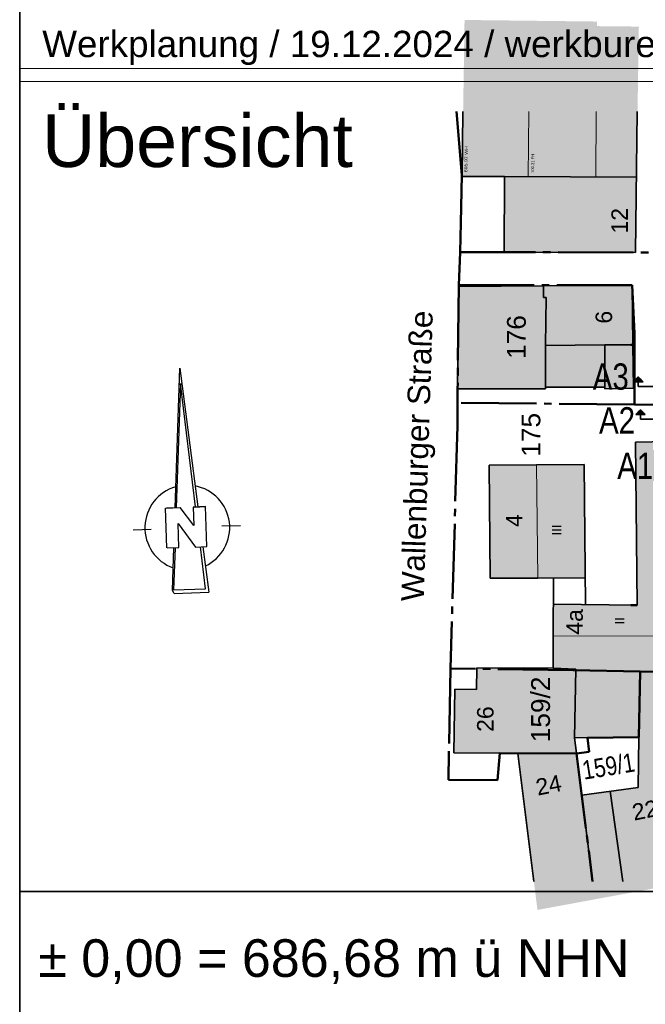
# Model space of a CAD drawing. Header units: metres. Extents: x 0 to 119, y 1 to 83.
# Tile 22 of 29: x 100.49 to 108.8, y 35.18 to 48.27. Entities that reach past the tile are written whole.
import ezdxf

# ---------------------------------------------------------------- set-up
doc = ezdxf.new("R2010")
doc.units = ezdxf.units.M
doc.linetypes.add('ACHSE3', pattern=[1.25, 1, -0.1, 0.05, -0.1])
doc.linetypes.add('DURCHG', pattern=[0])
doc.layers.add('SCHNPF', color=7, linetype='Continuous')
doc.layers.add('Schriftfeld', color=7, linetype='Continuous')
doc.styles.add('Arial', font='arial.ttf')

msp = doc.modelspace()

# ---------------------------------------------------------------- hatches: boundary and pattern name
at = {"layer": 'Schriftfeld'}
for points in [[(108.716, 48.174), (108.158, 48.18), (108.16, 48.241), (106.4, 48.262), (106.368, 46.182), (108.685, 46.17), (108.716, 48.174)], [(108.673, 45.169), (106.927, 45.177), (106.931, 46.179), (108.685, 46.17), (108.673, 45.169)], [(108.626, 44.738), (106.326, 44.719), (106.308, 43.36), (107.476, 43.359), (107.477, 43.379), (108.264, 43.378), (108.264, 43.357), (108.647, 43.367), (108.626, 44.738)], [(109.36, 42.663), (108.67, 42.647), (108.695, 40.48), (107.581, 40.494), (107.576, 39.645), (107.878, 39.632), (107.878, 39.614), (109.322, 39.593), (109.36, 42.663)], [(107.989, 42.35), (106.726, 42.344), (106.739, 40.841), (108.003, 40.844), (107.989, 42.35)], [(107.878, 39.614), (106.563, 39.648), (106.557, 39.36), (106.271, 39.364), (106.257, 38.52), (107.887, 38.516), (107.863, 38.718), (107.878, 39.614)], [(108.716, 38.725), (107.863, 38.718), (107.878, 39.614), (108.732, 39.601), (108.716, 38.725)], [(109.322, 39.593), (108.732, 39.601), (108.709, 38.057), (107.957, 37.957), (108.132, 36.571), (109.116, 36.753), (109.112, 36.774), (109.483, 36.835), (109.309, 38.108), (109.322, 39.593)], [(107.887, 38.516), (107.106, 38.509), (107.369, 36.43), (108.132, 36.571), (107.887, 38.516)]]:
    msp.add_hatch(color=7, dxfattribs=at).paths.add_polyline_path(points)

# ---------------------------------------------------------------- linework, layer by layer
at = {"layer": 'SCHNPF', "color": 7, "linetype": 'DURCHG', "lineweight": 35}
for p, q in [((108.709, 43.516), (108.647, 43.453)), ((108.655, 43.461), (108.764, 43.461)), ((108.656, 43.463), (108.762, 43.463)), ((108.658, 43.465), (108.76, 43.465)), ((108.66, 43.466), (108.759, 43.466)), ((108.662, 43.468), (108.757, 43.468)), ((108.664, 43.47), (108.755, 43.47)), ((108.666, 43.472), (108.753, 43.472)), ((108.668, 43.474), (108.751, 43.474)), ((108.67, 43.476), (108.749, 43.476)), ((108.672, 43.478), (108.747, 43.478)), ((108.673, 43.48), (108.745, 43.48)), ((108.675, 43.482), (108.743, 43.482)), ((108.677, 43.483), (108.742, 43.483)), ((108.679, 43.485), (108.74, 43.485)), ((108.681, 43.487), (108.738, 43.487)), ((108.683, 43.489), (108.736, 43.489)), ((108.685, 43.491), (108.734, 43.491)), ((108.687, 43.493), (108.732, 43.493)), ((108.689, 43.495), (108.73, 43.495)), ((108.691, 43.497), (108.728, 43.497)), ((108.692, 43.499), (108.726, 43.499)), ((108.694, 43.501), (108.725, 43.501)), ((108.696, 43.502), (108.723, 43.502)), ((108.698, 43.504), (108.721, 43.504)), ((108.7, 43.506), (108.719, 43.506)), ((108.702, 43.508), (108.717, 43.508)), ((108.704, 43.51), (108.715, 43.51)), ((108.706, 43.512), (108.713, 43.512)), ((108.708, 43.514), (108.711, 43.514)), ((108.709, 43.391), (108.709, 43.516)), ((108.772, 43.453), (108.709, 43.516)), ((108.647, 43.453), (108.772, 43.453)), ((108.649, 43.455), (108.77, 43.455)), ((108.651, 43.457), (108.768, 43.457)), ((108.653, 43.459), (108.766, 43.459)), ((111.658, 43.391), (108.709, 43.391)), ((108.738, 43.08), (108.675, 43.017)), ((108.726, 43.068), (108.749, 43.068)), ((108.728, 43.07), (108.747, 43.07)), ((108.73, 43.072), (108.745, 43.072)), ((108.732, 43.074), (108.743, 43.074)), ((108.734, 43.076), (108.741, 43.076)), ((108.736, 43.078), (108.74, 43.078)), ((108.738, 42.955), (108.738, 43.08)), ((108.8, 43.017), (108.738, 43.08)), ((108.675, 43.017), (108.8, 43.017)), ((108.677, 43.019), (108.798, 43.019)), ((108.679, 43.021), (108.796, 43.021)), ((108.681, 43.023), (108.794, 43.023)), ((108.683, 43.025), (108.793, 43.025)), ((108.685, 43.027), (108.791, 43.027)), ((108.687, 43.028), (108.789, 43.028)), ((108.688, 43.03), (108.787, 43.03)), ((108.69, 43.032), (108.785, 43.032)), ((108.692, 43.034), (108.783, 43.034)), ((108.694, 43.036), (108.781, 43.036)), ((108.696, 43.038), (108.779, 43.038)), ((108.698, 43.04), (108.777, 43.04)), ((108.7, 43.042), (108.775, 43.042)), ((108.702, 43.044), (108.774, 43.044)), ((108.704, 43.046), (108.772, 43.046)), ((108.706, 43.047), (108.77, 43.047)), ((108.707, 43.049), (108.768, 43.049)), ((108.709, 43.051), (108.766, 43.051)), ((108.711, 43.053), (108.764, 43.053)), ((108.713, 43.055), (108.762, 43.055)), ((108.715, 43.057), (108.76, 43.057)), ((108.717, 43.059), (108.758, 43.059)), ((108.719, 43.061), (108.757, 43.061)), ((108.721, 43.063), (108.755, 43.063)), ((108.723, 43.064), (108.753, 43.064)), ((108.724, 43.066), (108.751, 43.066)), ((111.865, 42.955), (108.738, 42.955))]:
    msp.add_line(p, q, dxfattribs=at)
at = {"layer": 'Schriftfeld', "color": 7, "linetype": 'DURCHG', "lineweight": 35}
for p, q in [((100.489, 0.544), (100.489, 83.283)), ((106.378, 47.044), (106.368, 46.182)), ((108.673, 45.169), (108.695, 47.044)), ((106.368, 46.182), (106.931, 46.179)), ((106.931, 46.179), (106.927, 45.177)), ((108.685, 46.17), (106.931, 46.179)), ((106.927, 45.177), (108.673, 45.169)), ((106.326, 44.719), (106.308, 43.36)), ((107.45, 44.729), (106.326, 44.719)), ((107.45, 44.729), (107.449, 44.574)), ((108.626, 44.738), (107.45, 44.729)), ((108.638, 43.945), (108.626, 44.738)), ((107.449, 44.574), (107.483, 44.572)), ((107.483, 44.572), (107.477, 43.932)), ((108.264, 43.941), (107.477, 43.932)), ((107.477, 43.932), (107.477, 43.359)), ((108.638, 43.945), (108.264, 43.941)), ((108.264, 43.941), (108.264, 43.378)), ((108.647, 43.367), (108.638, 43.945)), ((106.308, 43.36), (107.477, 43.359)), ((107.477, 43.379), (108.264, 43.378)), ((108.264, 43.378), (108.264, 43.357)), ((108.264, 43.357), (108.647, 43.367)), ((109.36, 42.663), (108.67, 42.647)), ((108.67, 42.647), (108.695, 40.48)), ((107.357, 42.347), (106.726, 42.344)), ((106.726, 42.344), (106.739, 40.841)), ((107.989, 42.35), (107.357, 42.347)), ((108.007, 40.489), (107.989, 42.35)), ((106.739, 40.841), (107.372, 40.842)), ((108.003, 40.844), (107.372, 40.839)), ((107.584, 40.841), (107.579, 40.069)), ((108.695, 40.48), (107.581, 40.494)), ((107.579, 40.069), (107.576, 39.645)), ((106.563, 39.648), (106.557, 39.36)), ((107.576, 39.645), (106.563, 39.648)), ((107.576, 39.645), (107.879, 39.632)), ((107.863, 38.718), (107.879, 39.632)), ((107.878, 39.614), (108.732, 39.601)), ((108.732, 39.601), (108.716, 38.725)), ((109.322, 39.593), (108.732, 39.601)), ((106.271, 39.364), (106.257, 38.52)), ((106.557, 39.36), (106.271, 39.364)), ((107.863, 38.717), (108.716, 38.725)), ((107.887, 38.516), (107.863, 38.718)), ((108.716, 38.725), (108.709, 38.057)), ((106.257, 38.52), (106.868, 38.514)), ((106.868, 38.514), (107.106, 38.509)), ((107.106, 38.509), (107.887, 38.516)), ((107.106, 38.509), (107.321, 36.81)), ((107.957, 37.957), (107.888, 38.509)), ((108.709, 38.058), (107.957, 37.957)), ((108.503, 36.81), (108.335, 38.008)), ((107.957, 37.957), (108.102, 36.81)), ((100.491, 36.676), (118.19, 36.676))]:
    msp.add_line(p, q, dxfattribs=at)
at = {"layer": 'Schriftfeld', "color": 7, "linetype": 'DURCHG', "lineweight": 18}
for p, q in [((100.491, 47.616), (118.19, 47.616)), ((100.491, 47.616), (118.19, 47.616)), ((100.491, 47.444), (118.19, 47.444)), ((107.244, 46.177), (107.254, 47.044)), ((108.148, 47.044), (108.143, 46.172)), ((107.372, 40.839), (107.357, 42.347)), ((107.579, 40.069), (109.026, 40.074))]:
    msp.add_line(p, q, dxfattribs=at)
at = {"layer": 'Schriftfeld', "color": 54, "linetype": 'ACHSE3', "lineweight": 50}
for p, q in [((106.291, 47.044), (106.364, 46.2)), ((106.364, 46.2), (106.351, 45.564)), ((106.351, 45.564), (106.342, 45.177)), ((106.342, 45.177), (106.326, 44.737)), ((106.342, 45.177), (111.553, 45.164)), ((106.326, 44.737), (106.308, 43.36)), ((106.326, 44.737), (108.626, 44.738)), ((106.326, 44.737), (106.326, 44.737)), ((108.626, 44.738), (108.659, 44.095)), ((108.626, 44.738), (108.626, 44.738)), ((108.659, 44.095), (108.656, 43.149)), ((106.308, 43.36), (106.308, 43.173)), ((106.308, 43.173), (106.306, 42.864)), ((108.656, 43.149), (106.308, 43.173)), ((109.35, 43.144), (108.656, 43.149)), ((106.306, 42.864), (106.214, 39.641)), ((106.306, 42.864), (106.306, 42.864)), ((106.214, 39.641), (106.191, 38.52)), ((107.844, 39.619), (106.214, 39.641)), ((108.732, 39.601), (107.844, 39.619)), ((108.716, 38.725), (108.732, 39.601)), ((109.322, 39.593), (108.732, 39.601)), ((108.032, 38.719), (108.716, 38.725)), ((108.056, 38.531), (108.032, 38.719)), ((108.716, 38.725), (108.716, 38.725)), ((106.191, 38.52), (106.187, 38.159)), ((106.84, 38.155), (106.868, 38.514)), ((106.868, 38.514), (107.106, 38.509)), ((107.106, 38.509), (107.887, 38.516)), ((107.887, 38.516), (107.888, 38.509)), ((107.888, 38.509), (108.056, 38.531)), ((107.888, 38.509), (108.101, 36.81)), ((106.187, 38.159), (106.84, 38.155)), ((106.84, 38.155), (106.84, 38.155))]:
    msp.add_line(p, q, dxfattribs=at)
at = {"layer": 'Schriftfeld', "color": 20, "linetype": 'DURCHG', "lineweight": 50}
for p, q in [((108.61, 43.945), (108.638, 43.945)), ((108.61, 40.481), (108.695, 40.48))]:
    msp.add_line(p, q, dxfattribs=at)
at = {"layer": 'Schriftfeld', "color": 1, "linetype": 'DURCHG', "lineweight": 25}
for p, q in [((102.556, 41.778), (102.617, 43.633)), ((102.617, 43.633), (102.855, 41.788)), ((102.626, 43.429), (102.57, 41.778)), ((102.826, 41.787), (102.626, 43.429)), ((102.428, 41.773), (102.624, 41.78)), ((102.446, 41.242), (102.428, 41.773)), ((102.441, 41.774), (102.623, 41.78)), ((102.803, 41.54), (102.623, 41.78)), ((102.956, 41.792), (102.795, 41.786)), ((102.795, 41.786), (102.803, 41.54)), ((102.806, 41.786), (102.956, 41.792)), ((102.975, 41.261), (102.956, 41.792)), ((102.604, 41.249), (102.593, 41.566)), ((102.593, 41.566), (102.825, 41.255)), ((103.175, 41.535), (103.422, 41.539)), ((101.995, 41.483), (102.237, 41.491)), ((102.449, 41.244), (102.604, 41.249)), ((102.52, 40.675), (102.538, 41.247)), ((102.553, 41.245), (102.534, 40.687)), ((102.825, 41.255), (102.975, 41.261)), ((102.958, 40.701), (102.89, 41.258)), ((102.923, 41.258), (103.001, 40.655)), ((102.543, 40.639), (102.52, 40.675)), ((102.534, 40.687), (102.958, 40.701)), ((102.543, 40.639), (103.001, 40.655))]:
    msp.add_line(p, q, dxfattribs=at)
for centre, radius, start, end in [((102.72, 41.511), 0.567, 106.1689, 250.2276), ((102.717, 41.513), 0.563, 295.1642, 79.5251)]:
    msp.add_arc(centre, radius, start, end, dxfattribs=at)
at = {"layer": 'Schriftfeld', "color": 4}
msp.add_point((100.491, 47.444), dxfattribs=at)
msp.add_point((100.491, 47.444), dxfattribs=at)
msp.add_point((100.491, 47.444), dxfattribs=at)
msp.add_point((100.491, 47.444), dxfattribs=at)
msp.add_point((100.491, 47.444), dxfattribs=at)

# ---------------------------------------------------------------- texts
at = {"layer": 'SCHNPF', "color": 7, "style": 'Arial', "width": 0.8}
for s, p in [('A3', (108.104, 43.346)), ('A2', (108.187, 42.764)), ('A1', (108.429, 42.16))]:
    msp.add_text(s, height=0.35, dxfattribs=at).set_placement(p)
at = {"layer": 'Schriftfeld', "color": 7, "style": 'Arial'}
for s, height, p in [('Werkplanung / 19.12.2024 / werkbureau_Architekten + Stadplaner', 0.35, (100.789, 47.768)), ('Übersicht', 0.7, (100.787, 46.307))]:
    msp.add_text(s, height=height, dxfattribs=at).set_placement(p)
at = {"layer": 'Schriftfeld', "color": 8, "style": 'Arial', "width": 1.27}
msp.add_text('695.97 WH', height=0.039, rotation=449.2, dxfattribs=at).set_placement((106.437, 46.238))
at = {"layer": 'Schriftfeld', "color": 8, "style": 'Arial'}
msp.add_text('700.31 FH', height=0.039, rotation=449.3, dxfattribs=at).set_placement((107.324, 46.228))
at = {"layer": 'Schriftfeld', "color": 7, "style": 'Arial'}
for s, height, rotation, p in [('12', 0.219, 90, (108.57, 45.422)), ('Wallenburger Straße', 0.3, 448.2, (105.857, 40.529)), ('6', 0.219, 90, (108.36, 44.225)), ('4', 0.219, 90, (107.168, 41.521)), ('III', 0.125, 90, (107.686, 41.409)), ('4a', 0.219, 90, (107.971, 40.089)), ('II', 0.125, 90, (108.525, 40.226)), ('26', 0.219, 90, (106.785, 38.797)), ('24', 0.219, 371.4, (107.372, 37.949)), ('22', 0.219, 371.4, (108.652, 37.616))]:
    msp.add_text(s, height=height, rotation=rotation, dxfattribs=at).set_placement(p)
at = {"layer": 'Schriftfeld', "color": 54, "style": 'Arial'}
for s, p in [('176', (107.214, 43.755)), ('175', (107.407, 42.455)), ('159/2', (107.535, 38.659))]:
    msp.add_text(s, height=0.25, rotation=90, dxfattribs=at).set_placement(p)
at = {"layer": 'Schriftfeld', "color": 54, "style": 'Arial', "width": 0.8}
msp.add_text('159/1', height=0.25, rotation=369.3, dxfattribs=at).set_placement((107.987, 38.161))
at = {"layer": 'Schriftfeld', "color": 7, "style": 'Arial', "width": 0.99}
msp.add_text('± 0,00 = 686,68 m ü NHN', height=0.5, dxfattribs=at).set_placement((100.736, 35.54))

doc.saveas('drawing.dxf')
